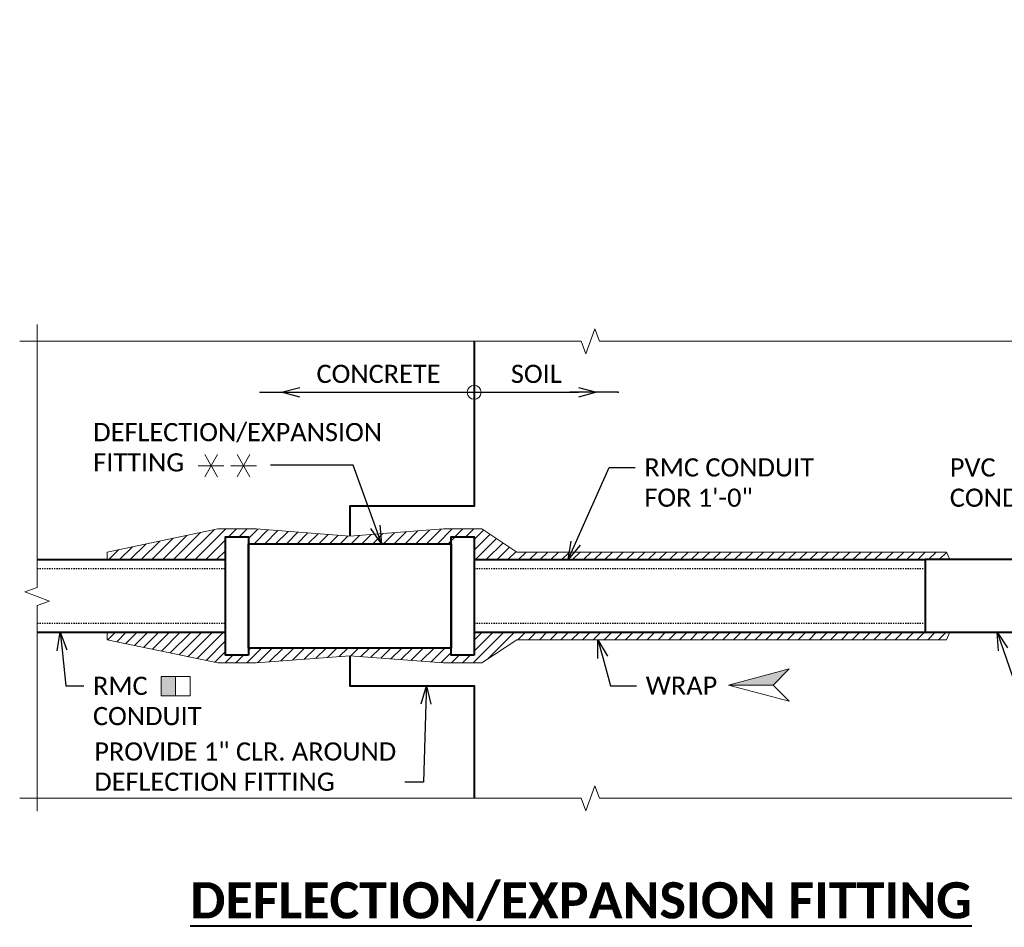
# Model space of a CAD drawing. Extents: x -3074 to 205, y -4612 to -1849.
# Tile 22 of 24: x -219 to -138, y -2265 to -2190. Entities that reach past the tile are written whole.
import ezdxf
from ezdxf import colors
from ezdxf.entities.mleader import LeaderData, LeaderLine
from ezdxf.math import Vec2, Vec3

# ---------------------------------------------------------------- set-up
doc = ezdxf.new("R2010")
doc.units = 0
doc.header["$MEASUREMENT"] = 0
doc.linetypes.add('Wisdot2', pattern=[0.125, 0.0625, -0.0625])
for name, color, linetype, lineweight in [('B_ANNO_BREAK', 7, 'Continuous', 18), ('B_ANNO_DIM', 7, 'Continuous', 18), ('B_ANNO_SYMB', 7, 'Continuous', 18), ('B_ANNO_TEXT_TITLE', 7, 'Continuous', 40), ('B_DETAIL', 7, 'Continuous', 18), ('B_DETAIL_HIDDEN', 7, 'Wisdot2', 25), ('B_DETAIL_OBJ', 7, 'Continuous', 40)]:
    doc.layers.add(name, color=color, linetype=linetype, lineweight=lineweight)
doc.styles.add('Annotative', font='calibri.ttf', dxfattribs={"height": 0.0625})
doc.styles.get("Standard").update_dxf_attribs({"font": 'calibri.ttf'})
doc.styles.add('Title', font='calibrib.ttf', dxfattribs={"height": 0.125})
doc.dimstyles.new('Annotative', dxfattribs={"dimscale": 0, "dimtxt": 0.0625, "dimasz": 0.0625, "dimexe": 0.03125, "dimexo": 0.03125, "dimgap": 0.03125, "dimtad": 1, "dimdec": 3, "dimzin": 3, "dimdsep": 46, "dimlunit": 4, "dimtxsty": 'Standard', "dimblk": 'OPEN30', "dimcen": 0.03125, "dimaunit": 1, "dimadec": 0, "dimazin": 3, "dimtfac": 0.75, "dimtdec": 3, "dimtofl": 0, "dimtmove": 0, "dimatfit": 3, "dimldrblk": 'OPEN30', "dimfxl": 1, "dimtfill": 1, "dimfrac": 1, "dimtolj": 1, "dimtzin": 0, "dimarcsym": 0})

# ---------------------------------------------------------------- blocks, each defined once
blk = doc.blocks.new('deflection-expansion fitting detail')
at = {"layer": 'B_DETAIL_OBJ', "flags": 128}
for points in [[(-11.17, -6.54), (-13.69, -6.54), (-13.69, 6.53), (-11.17, 6.53), (-11.17, -6.54)], [(13.69, -6.54), (11.17, -6.54), (11.17, 6.53), (13.69, 6.53), (13.69, -6.54)], [(11.17, -5.75), (-11.17, -5.75), (-11.17, 5.75), (11.17, 5.75), (11.17, -5.75)]]:
    blk.add_lwpolyline(points, dxfattribs=at)
blk = doc.blocks.new('hatch 1 - deflection-expansion fitting')
at = {"layer": 'B_DETAIL'}
for p, q in [((-39.11, -1.69), (-36.12, 1.29)), ((-37.92, -1.69), (-34.63, 1.6)), ((-36.73, -1.69), (-33.35, 1.69)), ((-33.01, 0.85), (-32.16, 1.69)), ((-31.82, 0.85), (-30.98, 1.69)), ((-30.85, 0.63), (-29.8, 1.67)), ((-30.23, 0.06), (-28.7, 1.59)), ((-29.04, 0.06), (-27.6, 1.51)), ((-27.85, 0.06), (-26.49, 1.42)), ((-26.67, 0.06), (-25.39, 1.34)), ((-25.48, 0.06), (-24.29, 1.25)), ((-24.29, 0.06), (-23.18, 1.17)), ((-23.1, 0.06), (-22.08, 1.08)), ((-17.16, 0.06), (-16.04, 1.18)), ((-15.97, 0.06), (-14.76, 1.28)), ((-14.79, 0.06), (-13.47, 1.38)), ((-13.6, 0.06), (-12.18, 1.47)), ((-12.41, 0.06), (-10.9, 1.57)), ((-11.22, 0.06), (-9.61, 1.67)), ((-10.03, 0.06), (-8.41, 1.69)), ((-8.85, 0.06), (-7.22, 1.69)), ((-6.87, 0.85), (-6.03, 1.69)), ((-5.99, 0.54), (-4.96, 1.57)), ((-5.99, -0.65), (-4.25, 1.1)), ((-43.86, -1.69), (-42.12, 0.05)), ((-42.67, -1.69), (-40.62, 0.36)), ((-41.48, -1.69), (-39.12, 0.67)), ((-40.29, -1.69), (-37.62, 0.98)), ((-35.54, -1.69), (-33.38, 0.48)), ((-21.91, 0.06), (-20.97, 1)), ((-20.73, 0.06), (-19.87, 0.92)), ((-19.54, 0.06), (-18.61, 0.98)), ((-18.35, 0.06), (-17.33, 1.08)), ((-5.84, -1.69), (-3.53, 0.63)), ((-4.66, -1.69), (-2.81, 0.16)), ((-46.23, -1.69), (-45.12, -0.58)), ((-45.05, -1.69), (-43.62, -0.27)), ((-34.35, -1.69), (-33.38, -0.71)), ((-3.47, -1.69), (-2.09, -0.31)), ((-2.28, -1.69), (-1.38, -0.79)), ((-1.09, -1.69), (-0.25, -0.85)), ((0.1, -1.69), (0.94, -0.85)), ((1.28, -1.69), (2.13, -0.85)), ((2.47, -1.69), (3.31, -0.85)), ((3.66, -1.69), (4.5, -0.85)), ((4.85, -1.69), (5.69, -0.85)), ((6.04, -1.69), (6.88, -0.85)), ((7.22, -1.69), (8.07, -0.85)), ((8.41, -1.69), (9.25, -0.85)), ((9.6, -1.69), (10.44, -0.85)), ((10.79, -1.69), (11.63, -0.85)), ((11.98, -1.69), (12.82, -0.85)), ((13.16, -1.69), (14.01, -0.85)), ((14.35, -1.69), (15.19, -0.85)), ((15.54, -1.69), (16.38, -0.85)), ((16.73, -1.69), (17.57, -0.85)), ((17.91, -1.69), (18.76, -0.85)), ((19.1, -1.69), (19.95, -0.85)), ((20.29, -1.69), (21.13, -0.85)), ((21.48, -1.69), (22.32, -0.85)), ((22.67, -1.69), (23.51, -0.85)), ((23.85, -1.69), (24.7, -0.85)), ((25.04, -1.69), (25.89, -0.85)), ((26.23, -1.69), (27.07, -0.85)), ((27.42, -1.69), (28.26, -0.85)), ((28.61, -1.69), (29.45, -0.85)), ((29.79, -1.69), (30.64, -0.85)), ((30.98, -1.69), (31.83, -0.85)), ((32.17, -1.69), (33.01, -0.85)), ((33.36, -1.69), (34.2, -0.85)), ((34.55, -1.69), (35.39, -0.85)), ((35.73, -1.69), (36.58, -0.85)), ((36.92, -1.69), (37.76, -0.85)), ((38.11, -1.69), (38.95, -0.85)), ((39.3, -1.69), (40.14, -0.85)), ((40.49, -1.69), (41.33, -0.85)), ((41.67, -1.69), (42.52, -0.85)), ((42.86, -1.69), (43.7, -0.85)), ((44.05, -1.69), (44.89, -0.85)), ((45.24, -1.69), (46.05, -0.87)), ((-46.34, -10.54), (-45.48, -9.69)), ((-45.36, -10.75), (-44.3, -9.69)), ((-44.37, -10.95), (-43.11, -9.69)), ((-43.39, -11.16), (-41.92, -9.69)), ((-42.41, -11.36), (-40.73, -9.69)), ((-41.42, -11.57), (-39.55, -9.69)), ((-40.44, -11.77), (-38.36, -9.69)), ((-39.46, -11.97), (-37.17, -9.69)), ((-38.47, -12.18), (-35.98, -9.69)), ((-37.49, -12.38), (-34.79, -9.69)), ((-36.51, -12.59), (-33.61, -9.69)), ((-6.1, -13.06), (-2.72, -9.69)), ((-5.99, -11.77), (-3.91, -9.69)), ((-5.99, -10.58), (-5.1, -9.69)), ((-4.45, -12.6), (-1.53, -9.69)), ((-1.19, -10.53), (-0.34, -9.69)), ((0, -10.53), (0.84, -9.69)), ((1.19, -10.53), (2.03, -9.69)), ((2.38, -10.53), (3.22, -9.69)), ((3.57, -10.53), (4.41, -9.69)), ((4.75, -10.53), (5.6, -9.69)), ((5.94, -10.53), (6.78, -9.69)), ((7.13, -10.53), (7.97, -9.69)), ((8.32, -10.53), (9.16, -9.69)), ((9.51, -10.53), (10.35, -9.69)), ((10.69, -10.53), (11.54, -9.69)), ((11.88, -10.53), (12.72, -9.69)), ((13.07, -10.53), (13.91, -9.69)), ((14.26, -10.53), (15.1, -9.69)), ((15.45, -10.53), (16.29, -9.69)), ((16.63, -10.53), (17.48, -9.69)), ((17.82, -10.53), (18.66, -9.69)), ((19.01, -10.53), (19.85, -9.69)), ((20.2, -10.53), (21.04, -9.69)), ((21.39, -10.53), (22.23, -9.69)), ((22.57, -10.53), (23.42, -9.69)), ((23.76, -10.53), (24.6, -9.69)), ((24.95, -10.53), (25.79, -9.69)), ((26.14, -10.53), (26.98, -9.69)), ((27.33, -10.53), (28.17, -9.69)), ((28.51, -10.53), (29.36, -9.69)), ((29.7, -10.53), (30.54, -9.69)), ((30.89, -10.53), (31.73, -9.69)), ((32.08, -10.53), (32.92, -9.69)), ((33.26, -10.53), (34.11, -9.69)), ((34.45, -10.53), (35.29, -9.69)), ((35.64, -10.53), (36.48, -9.69)), ((36.83, -10.53), (37.67, -9.69)), ((38.02, -10.53), (38.86, -9.69)), ((39.2, -10.53), (40.05, -9.69)), ((40.39, -10.53), (41.23, -9.69)), ((41.58, -10.53), (42.42, -9.69)), ((42.77, -10.53), (43.61, -9.69)), ((43.96, -10.53), (44.8, -9.69)), ((45.14, -10.53), (45.99, -9.69)), ((-35.52, -12.79), (-33.38, -10.64)), ((-34.54, -13), (-33.38, -11.83)), ((-31.04, -13.06), (-29.41, -11.43)), ((-30.85, -11.68), (-30.6, -11.43)), ((-29.84, -13.05), (-28.23, -11.43)), ((-28.56, -12.95), (-27.04, -11.43)), ((-27.27, -12.85), (-25.85, -11.43)), ((-25.98, -12.76), (-24.66, -11.43)), ((-24.7, -12.66), (-23.47, -11.43)), ((-23.41, -12.56), (-22.29, -11.43)), ((-22.13, -12.46), (-21.1, -11.43)), ((-20.84, -12.36), (-19.91, -11.43)), ((-19.57, -12.29), (-18.72, -11.43)), ((-18.47, -12.37), (-17.53, -11.43)), ((-17.37, -12.45), (-16.35, -11.43)), ((-16.26, -12.54), (-15.16, -11.43)), ((-15.16, -12.62), (-13.97, -11.43)), ((-14.05, -12.71), (-12.78, -11.43)), ((-12.95, -12.79), (-11.6, -11.43)), ((-11.85, -12.87), (-10.41, -11.43)), ((-10.74, -12.96), (-9.22, -11.43)), ((-9.64, -13.04), (-8.52, -11.92)), ((-33.42, -13.06), (-32.58, -12.22)), ((-32.23, -13.06), (-31.39, -12.22)), ((-8.47, -13.06), (-7.63, -12.22)), ((-7.28, -13.06), (-6.44, -12.22))]:
    blk.add_line(p, q, dxfattribs=at)
at = {"layer": 'B_DETAIL', "lineweight": 18, "flags": 128}
for points in [[(-46.41, -1.69), (-46.41, -0.85), (-34.22, 1.69), (-30.01, 1.69), (-19.68, 0.9), (-15.07, 1.25)], [(-15.07, 1.25), (-9.36, 1.69), (-5.15, 1.69), (-1.28, -0.85), (3.44, -0.85)], [(3.44, -0.85), (46.04, -0.85), (46.41, -1.69)]]:
    blk.add_lwpolyline(points, dxfattribs=at)
at = {"layer": 'B_DETAIL', "flags": 128}
blk.add_lwpolyline([(-46.41, -9.69), (-46.41, -10.53), (-34.22, -13.06), (-30.01, -13.06), (-19.68, -12.28), (-9.36, -13.06), (-5.15, -13.06), (-1.28, -10.53), (46.04, -10.53), (46.41, -9.69)], dxfattribs=at)
blk = doc.blocks.new('arrow half solid')
at = {"layer": 'B_ANNO_SYMB'}
h = blk.add_hatch(color=256, dxfattribs=at)
h.dxf.hatch_style = 1
h.paths.add_polyline_path([(1.672, 1.34), (-3.338, -0.003), (0.33, -0.003)])
for p, q in [((-3.338, -0.003), (1.672, 1.34)), ((0.33, -0.003), (1.672, 1.34)), ((-3.338, -0.003), (0.33, -0.003)), ((-3.338, -0.003), (1.672, -1.345)), ((0.33, -0.003), (1.672, -1.345))]:
    blk.add_line(p, q, dxfattribs=at)
at = {"layer": 'B_ANNO_SYMB', "flags": 128}
blk.add_lwpolyline([(1.672, 1.34), (-3.338, -0.003), (0.33, -0.003), (1.672, 1.34)], dxfattribs=at)
blk = doc.blocks.new('_Open30')
at = {"color": 0, "linetype": 'ByBlock', "lineweight": -2}
for p, q in [((-1, 0.268), (0, 0)), ((0, 0), (-1, -0.268)), ((0, 0), (-1, 0))]:
    blk.add_line(p, q, dxfattribs=at)
blk = doc.blocks.new('*D68')
at = {"layer": 'B_ANNO_DIM', "color": 0, "lineweight": -2, "transparency": 16777216}
blk.add_line((284.755, 146.631), (307.782, 146.631), dxfattribs=at)
at = {"layer": 'Defpoints', "color": 0, "transparency": 16777216}
for p in [(283.255, 146.631), (309.282, 146.631), (309.282, 146.631)]:
    blk.add_point(p, dxfattribs=at)
at = {"layer": 'B_ANNO_DIM', "color": 0, "lineweight": -2, "transparency": 16777216, "xscale": 1.5, "yscale": 1.5, "zscale": 1.5, "rotation": 180}
blk.add_blockref('_Open30', (283.255, 146.631), dxfattribs=at)
at = {"layer": 'B_ANNO_DIM', "color": 0, "lineweight": -2, "transparency": 16777216, "xscale": 1.5, "yscale": 1.5, "zscale": 1.5}
blk.add_blockref('_Open30', (309.282, 146.631), dxfattribs=at)
at = {"layer": 'B_ANNO_DIM', "color": 0, "transparency": 16777216, "insert": (296.269, 148.149), "char_height": 1.5, "attachment_point": 5}
blk.add_mtext('\\A1;CONCRETE           SOIL', dxfattribs=at)
blk = doc.blocks.new('SYM0813')
at = {"layer": 'B_ANNO_SYMB'}
for p, q in [((-3.589, -1.857), (-2.531, -0.024)), ((-2.531, -1.857), (-3.589, -0.024)), ((-4.118, -0.941), (-2.002, -0.941))]:
    blk.add_line(p, q, dxfattribs=at)
blk = doc.blocks.new('SYM11')
at = {"layer": 'B_ANNO_SYMB'}
blk.add_hatch(color=256, dxfattribs=at).paths.add_polyline_path([(2.87, -2.087), (4.06, -2.087), (4.06, -0.5), (2.87, -0.5)])
at = {"layer": 'B_ANNO_SYMB', "flags": 128}
for points in [[(5.251, -0.5), (2.87, -0.5), (2.87, -2.087), (5.251, -2.087), (5.251, -0.5)], [(2.87, -2.087), (4.06, -2.087), (4.06, -0.5), (2.87, -0.5), (2.87, -2.087)]]:
    blk.add_lwpolyline(points, dxfattribs=at)
blk = doc.blocks.new('*U67')
at = {"layer": 'B_ANNO_BREAK', "flags": 128}
for points in [[(263.0716, 112.0128), (263.0716, 129.0066), (264.1025, 129.3818), (262.0406, 130.1323), (263.0716, 130.5075), (263.0716, 152.2493)], [(261.6282, 150.85), (308.0163, 150.85), (308.3915, 149.819), (309.142, 151.8809), (309.5172, 150.85), (355.7094, 150.85)], [(261.6282, 113.0782), (308.0163, 113.0782), (308.3915, 112.0472), (309.142, 114.1091), (309.5172, 113.0782), (355.7094, 113.0782)]]:
    blk.add_lwpolyline(points, dxfattribs=at)
at = {"layer": 'B_ANNO_DIM'}
blk.add_circle((299.1652, 146.6307), 0.5718, dxfattribs=at)
at = {"layer": 'B_DETAIL_HIDDEN'}
for p, q in [((263.0716, 132.0561), (278.6262, 132.0561)), ((299.1652, 132.0561), (336.4283, 132.0561)), ((263.0716, 127.5438), (278.6262, 127.5438)), ((299.1652, 127.5438), (336.4283, 127.5438))]:
    blk.add_line(p, q, dxfattribs=at)
at = {"layer": 'B_DETAIL_OBJ'}
for p, q in [((263.0716, 132.8), (278.6262, 132.8)), ((299.1652, 132.8), (336.4283, 132.8)), ((263.0716, 126.8), (278.6262, 126.8)), ((299.1652, 126.8), (336.4283, 126.8))]:
    blk.add_line(p, q, dxfattribs=at)
at = {"layer": 'B_DETAIL_OBJ', "flags": 128}
for points in [[(299.1652, 150.85), (299.1652, 137.2273), (288.8957, 137.2273), (288.8957, 134.7433)], [(348.4453, 132.8), (336.4283, 132.8), (336.4283, 126.8005), (348.4453, 126.8005), (348.4453, 132.8)], [(288.8957, 124.8572), (288.8957, 122.3726), (299.1652, 122.3726), (299.1652, 113.0782)]]:
    blk.add_lwpolyline(points, dxfattribs=at)
for name, p in [('SYM0813', (280.4994, 141.5069)), ('SYM0813', (283.1781, 141.5069)), ('arrow half solid', (323.5217, 122.4387)), ('SYM11', (270.4454, 123.6295))]:
    blk.add_blockref(name, p)
at = {"xscale": 0.75, "yscale": 0.75, "zscale": 0.75}
for name, p in [('hatch 1 - deflection-expansion fitting', (303.6583, 134.0664)), ('deflection-expansion fitting detail', (288.8957, 129.8004))]:
    blk.add_blockref(name, p, dxfattribs=at)
at = {"layer": 'B_ANNO_DIM', "insert": (267.7028, 144.0918), "char_height": 1.5, "width": 30.826967, "attachment_point": 1, "style": 'Annotative'}
blk.add_mtext('DEFLECTION/EXPANSION\\PFITTING', dxfattribs=at)
at = {"layer": 'B_ANNO_TEXT_TITLE', "insert": (258.1771, 106.1408), "char_height": 3, "width": 99.633762, "attachment_point": 1, "style": 'Title'}
blk.add_mtext('\\A1;\\pxqc;{\\LDEFLECTION/EXPANSION FITTING}', dxfattribs=at)
at = {"layer": 'B_ANNO_DIM'}
dim = blk.add_linear_dim(base=(309.2821, 146.6307), p1=(283.2553, 146.6307), p2=(309.2821, 146.6307), text='CONCRETE           SOIL', dimstyle='Annotative', override={"dimtfill": 0}, dxfattribs=at)
dim.commit()
dim.dimension.update_dxf_attribs({"geometry": '*D68', "text_midpoint": (296.2687, 148.1492)})
for points in [[(281.461, 146.6307), (285.4624, 146.6307)], [(311.0764, 146.6307), (307.075, 146.6307)]]:
    blk.add_leader(points, dimstyle='Annotative', override={"dimscale": 0, "dimgap": 0.03125, "dimtad": 0}, dxfattribs=at)
ml = blk.add_multileader_mtext('Standard', dxfattribs=at)
ml.set_content('', color=256)
ml.set_leader_properties()
ml.set_arrow_properties(name='OPEN30')
ml.build(insert=Vec2(0, 0))
ml.multileader.update_dxf_attribs({"text_right_attachment_type": 3, "dogleg_length": 0.0625, "arrow_head_size": 1.5, "scale": 24})
ctx = ml.context
ctx.base_point, ctx.scale, ctx.char_height, ctx.arrow_head_size, ctx.landing_gap_size, ctx.plane_origin = Vec3(280.8397, 140.6061), 24, 1.5, 1.5, 0.75, Vec3(297.0733, 131.6634)
ctx.right_attachment = 3
notes = []
notes.append((ctx, [(0, (1, 1, 0), (283.8397, 140.6061), (-1, 0), 1.5, [(0, [(291.5152, 134.1117), (289.1659, 140.6061), (285.2306, 140.6061)], 0, [])])]))
ctx.mtext.insert, ctx.mtext.flow_direction = Vec3(281.5897, 141.3561), 5
ml = blk.add_multileader_mtext('Standard', dxfattribs=at)
ml.set_content('RMC CONDUIT\\PFOR 1\'-0"', color=256)
ml.set_leader_properties()
ml.set_arrow_properties(name='OPEN30')
ml.build(insert=Vec2(0, 0))
ml.multileader.update_dxf_attribs({"text_right_attachment_type": 3, "dogleg_length": 0.0625, "arrow_head_size": 1.5, "scale": 24})
ctx = ml.context
ctx.base_point, ctx.scale, ctx.char_height, ctx.arrow_head_size, ctx.landing_gap_size, ctx.plane_origin = Vec3(312.4737, 140.4126), 24, 1.5, 1.5, 0.75, Vec3(306.9146, 143.6106)
ctx.right_attachment = 3
notes.append((ctx, [(0, (1, 1, 0), (310.9737, 140.4126), (1, 0), 1.5, [(0, [(306.935, 132.8), (310.3197, 140.4126), (310.5359, 140.4126)], 0, [])])]))
ctx.mtext.insert, ctx.mtext.flow_direction = Vec3(313.2237, 141.1735), 5
ml = blk.add_multileader_mtext('Standard', dxfattribs=at)
ml.set_content('PVC\\PCONDUIT', color=256)
ml.set_leader_properties()
ml.set_arrow_properties(name='OPEN30')
ml.build(insert=Vec2(0, 0))
ml.multileader.update_dxf_attribs({"text_right_attachment_type": 3, "dogleg_length": 0.0625, "arrow_head_size": 1.5, "scale": 24})
ctx = ml.context
ctx.base_point, ctx.scale, ctx.char_height, ctx.arrow_head_size, ctx.landing_gap_size, ctx.plane_origin = Vec3(337.7058, 140.4108), 24, 1.5, 1.5, 0.75, Vec3(353.6253, 137.8843)
ctx.right_attachment = 3
notes.append((ctx, [(0, (1, 1, 0), (349.6844, 137.8843), (-1, 0), 1.5409, [(0, [(351.4537, 132.8), (349.6844, 137.8843), (349.6844, 137.8843)], 0, [])])]))
ctx.mtext.insert, ctx.mtext.flow_direction = Vec3(338.4558, 141.1718), 5
ml = blk.add_multileader_mtext('Standard', dxfattribs=at)
ml.set_content('RMC\\PCONDUIT', color=256)
ml.set_leader_properties()
ml.set_arrow_properties(name='OPEN30')
ml.build(insert=Vec2(0, 0))
ml.multileader.update_dxf_attribs({"text_right_attachment_type": 3, "dogleg_length": 0.0625, "arrow_head_size": 1.5, "scale": 24})
ctx = ml.context
ctx.base_point, ctx.scale, ctx.char_height, ctx.arrow_head_size, ctx.landing_gap_size, ctx.plane_origin = Vec3(266.9316, 122.3592), 24, 1.5, 1.5, 0.75, Vec3(262.0265, 125.5572)
ctx.right_attachment = 3
notes.append((ctx, [(0, (1, 1, 0), (265.4316, 122.3592), (1, 0), 1.5, [(0, [(264.9686, 126.8), (265.4316, 122.3592), (265.4316, 122.3592)], 0, [])])]))
ctx.mtext.insert, ctx.mtext.flow_direction = Vec3(267.6816, 123.1201), 5
ml = blk.add_multileader_mtext('Standard', dxfattribs=at)
ml.set_content('WRAP', color=256)
ml.set_leader_properties()
ml.set_arrow_properties(name='OPEN30')
ml.build(insert=Vec2(0, 0))
ml.multileader.update_dxf_attribs({"text_right_attachment_type": 3, "dogleg_length": 0.0625, "arrow_head_size": 1.5, "scale": 24})
ctx = ml.context
ctx.base_point, ctx.scale, ctx.char_height, ctx.arrow_head_size, ctx.landing_gap_size, ctx.plane_origin = Vec3(312.5866, 122.3832), 24, 1.5, 1.5, 0.75, Vec3(307.0275, 125.5812)
ctx.right_attachment = 3
notes.append((ctx, [(0, (1, 1, 0), (311.0866, 122.3832), (1, 0), 1.5, [(0, [(309.3821, 126.1684), (310.4326, 122.3832), (310.6488, 122.3832)], 0, [])])]))
ctx.mtext.insert, ctx.mtext.flow_direction = Vec3(313.3366, 123.1366), 5
ml = blk.add_multileader_mtext('Standard', dxfattribs=at)
ml.set_content('', color=256)
ml.set_leader_properties()
ml.set_arrow_properties(name='OPEN30')
ml.build(insert=Vec2(0, 0))
ml.multileader.update_dxf_attribs({"text_right_attachment_type": 3, "dogleg_length": 0.0625, "arrow_head_size": 1.5, "scale": 24})
ctx = ml.context
ctx.base_point, ctx.scale, ctx.char_height, ctx.arrow_head_size, ctx.landing_gap_size, ctx.plane_origin = Vec3(345.0458, 122.3322), 24, 1.5, 1.5, 0.75, Vec3(341.3676, 118.0227)
ctx.right_attachment = 3
notes.append((ctx, [(0, (1, 1, 0), (343.9133, 122.3322), (1, 0), 1.1325, [(0, [(342.3616, 126.8005), (343.9133, 122.3322), (343.9133, 122.3322)], 0, [])])]))
ctx.mtext.insert, ctx.mtext.flow_direction = Vec3(345.7958, 123.0822), 5
ml = blk.add_multileader_mtext('Standard', dxfattribs=at)
ml.set_content('PROVIDE 1" CLR. AROUND\\PDEFLECTION FITTING', color=256)
ml.set_leader_properties()
ml.set_arrow_properties(name='OPEN30')
ml.build(insert=Vec2(0, 0))
ml.multileader.update_dxf_attribs({"text_right_attachment_type": 3, "dogleg_length": 0.0625, "arrow_head_size": 1.5, "scale": 24})
ctx = ml.context
ctx.base_point, ctx.scale, ctx.char_height, ctx.arrow_head_size, ctx.landing_gap_size, ctx.plane_origin = Vec3(267.0407, 116.9315), 24, 1.5, 1.5, 0.75, Vec3(298.9202, 114.4015)
ctx.right_attachment = 3
notes.append((ctx, [(0, (1, 1, 0), (294.9793, 114.4015), (-1, 0), 1.5409, [(0, [(295.2257, 122.3726), (294.9793, 114.4015), (294.9793, 114.4015)], 0, [])])]))
ctx.mtext.insert, ctx.mtext.flow_direction = Vec3(267.7907, 117.6924), 5
for ctx, leaders in notes:
    for number, flags, end, landing, length, lines in leaders:
        leader = LeaderData()
        leader.index, (leader.has_last_leader_line, leader.has_dogleg_vector, leader.attachment_direction) = number, flags
        leader.last_leader_point, leader.dogleg_vector, leader.dogleg_length = Vec3(end), Vec3(landing), length
        for number, points, colour, breaks in lines:
            line = LeaderLine()
            line.index, line.vertices, line.color, line.breaks = number, Vec3.list(points), colors.encode_raw_color(colour), breaks
            leader.lines.append(line)
        ctx.leaders.append(leader)

msp = doc.modelspace()

# ---------------------------------------------------------------- block references
msp.add_blockref('*U67', (-480.581, -2367.75))

doc.saveas('drawing.dxf')
